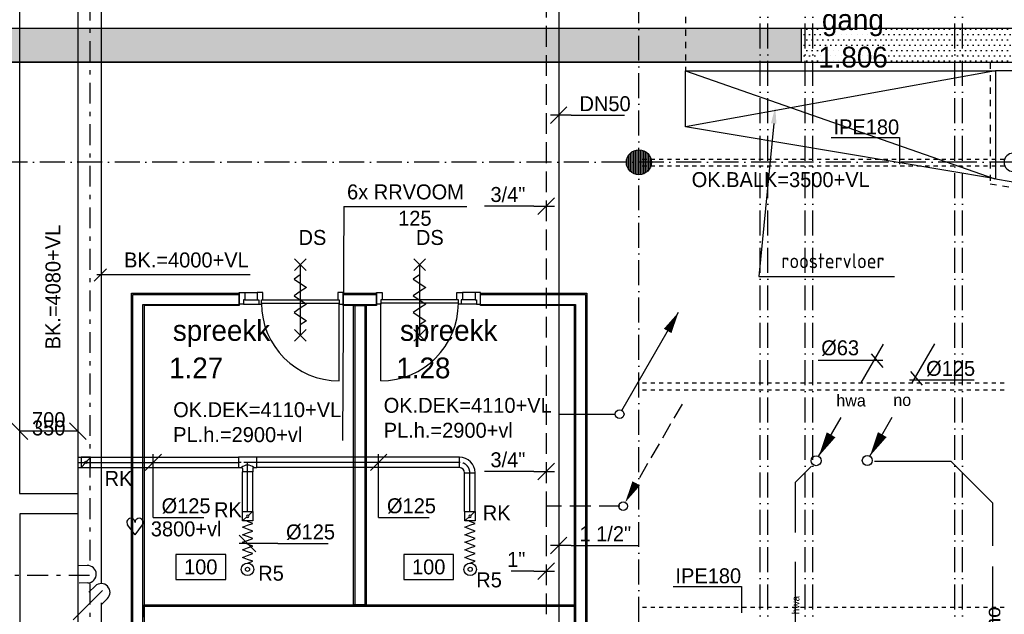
# Model space of a CAD drawing. Extents: x -41378 to 114803, y -24080 to 82188.
# Tile 37 of 137: x 8346 to 20185, y 31988 to 39143. Entities that reach past the tile are written whole.
import ezdxf
from ezdxf.enums import TextEntityAlignment as Align

# ---------------------------------------------------------------- set-up
doc = ezdxf.new("R2010")
doc.units = 0
doc.header["$LTSCALE"] = 50
for name, pattern in [('2322001', [45, 40, -5]), ('2322105', [47, 40, -7]), ('2322107', [2000, 1000, 1000]), ('2322108', [7, 5, -2]), ('2322109', [10, 5, -2, 1, -2]), ('2322121', [2000, 1000, 1000]), ('2322122', [47, 40, -7]), ('CENTER2', [11.25, 7.5, -1.25, 1.25, -1.25]), ('CENTER4', [5, 3.125, -0.625, 0.625, -0.625]), ('DASHDOT', [9, 6, -1.5, 0, -1.5]), ('DASHED', [3, 1.5, -1.5]), ('HIDDEN', [2, 1, -1]), ('HIDDEN2', [4.7625, 3.175, -1.5875]), ('LURETOUR', [6, 4, -2])]:
    doc.linetypes.add(name, pattern=pattern)
doc.layers.get('0').update_dxf_attribs({"linetype": 'CONTINUOUS'})
doc.layers.get('DEFPOINTS').update_dxf_attribs({"linetype": 'CONTINUOUS'})
for name, color, linetype in [('AL$1----_MAATVOERING', 7, 'CONTINUOUS'), ('AL$7----_STRAMIEN', 1, 'DASHDOT'), ('AL22----_BINNENWAND', 7, 'CONTINUOUS'), ('AL23----_VLOEREN', 4, 'CONTINUOUS'), ('AL28----_KONSTRUKTIE', 3, 'CONTINUOUS'), ('AL32----_BINNENKOZ', 7, 'CONTINUOUS'), ('AL32----_DRAAIRICHTING', 1, 'CONTINUOUS'), ('AL34----_BALUSTRADES', 4, 'DASHED'), ('AL65----_BEVEILIGING', 7, 'CONTINUOUS'), ('ALXAA---_GEWBETON', 12, 'CONTINUOUS'), ('BL$4----', 7, 'CONTINUOUS'), ('BOUW', 8, 'CONTINUOUS'), ('KABELGGOOT1', 8, 'CONTINUOUS'), ('MV-BINNENKOZIJN', 1, 'CONTINUOUS'), ('WL$1----', 3, 'CONTINUOUS'), ('WL521---', 4, 'CONTINUOUS'), ('WL524---', 4, 'CONTINUOUS'), ('WL531---', 4, 'CONTINUOUS'), ('WL532---', 1, 'CONTINUOUS'), ('WL5501--', 4, 'CONTINUOUS'), ('WL561---_AANVOER', 4, 'CONTINUOUS'), ('WL561---_RETOUR', 4, 'CONTINUOUS'), ('WL570---', 3, 'CONTINUOUS'), ('WL570---_HARTLIJN', 7, 'CONTINUOUS'), ('WL570---_RETOUR', 3, 'CONTINUOUS'), ('WL570---_TOEVOER', 3, 'CONTINUOUS'), ('WM$1----', 1, 'CONTINUOUS'), ('WM521---', 1, 'CONTINUOUS'), ('WM561---', 1, 'CONTINUOUS'), ('WM570---', 1, 'CONTINUOUS')]:
    doc.layers.add(name, color=color, linetype=linetype)
doc.layers.get('0').freeze()
doc.styles.add('BURO-018', font='BUROFONT.shx', dxfattribs={"height": 90})
doc.styles.add('BURO-025', font='BUROFONT.shx', dxfattribs={"height": 250})
doc.styles.get("Standard").update_dxf_attribs({"font": 'ISOCP'})
pattern_1 = [(0, (0, 200000), (31.75, 63.5), [0, -63.5])]

# ---------------------------------------------------------------- blocks, each defined once
blk = doc.blocks.new('LU-ORNAM-969610')
at = {"color": 0, "linetype": 'CONTINUOUS'}
for radius in [75, 25]:
    blk.add_circle((0, 0), radius, dxfattribs=at)
blk = doc.blocks.new('LU-1D-K-7D')
at = {"color": 0, "linetype": 'CONTINUOUS'}
for p, q in [((-0.5, 62.5), (0.5, 62.5)), ((-0.5, -62.5), (0.5, -62.5))]:
    blk.add_line(p, q, dxfattribs=at)
at = {"layer": 'WL570---_HARTLIJN', "linetype": 'CENTER2'}
blk.add_line((-0.5, 0), (0.5, 0), dxfattribs=at)
blk = doc.blocks.new('LU-1D-F-7D203')
at = {"color": 0, "linetype": 'CONTINUOUS'}
for p, q in [((-258, 0), (-250, 0)), ((-250, 0), (-227, 62)), ((-227, 62), (-205, 0)), ((-205, 0), (-182, -62)), ((-182, -62), (-159, 0)), ((-159, 0), (-136, 62)), ((-136, 62), (-114, 0)), ((-114, 0), (-91, -62)), ((-91, -62), (-68, 0)), ((-68, 0), (-45, 62)), ((-45, 62), (-23, 0)), ((-23, 0), (0, -62)), ((0, -62), (23, 0)), ((23, 0), (45, 62)), ((45, 62), (68, 0)), ((68, 0), (91, -62)), ((91, -62), (114, 0)), ((114, 0), (136, 62)), ((136, 62), (159, 0)), ((159, 0), (182, -62)), ((182, -62), (205, 0)), ((205, 0), (227, 62)), ((227, 62), (250, 0)), ((250, 0), (258, 0))]:
    blk.add_line(p, q, dxfattribs=at)
blk = doc.blocks.new('LU-1D-KL-7D70')
at = {"color": 0, "linetype": 'CONTINUOUS'}
for p, q in [((-56, 62), (-56, -62)), ((56, 62), (-56, 62)), ((47, 52), (9, 10)), ((56, -62), (56, 62)), ((-56, -62), (56, -62)), ((-9, -10), (-47, -52))]:
    blk.add_line(p, q, dxfattribs=at)
blk.add_circle((0, 0), 14.1, dxfattribs=at)
blk = doc.blocks.new('LU-1D-B-1-7D5A7D')
at = {"color": 0, "linetype": 'CONTINUOUS'}
for p, q in [((-62.5, 125), (62.5, 125)), ((-125, 62.5), (-125, -62.5))]:
    blk.add_line(p, q, dxfattribs=at)
for radius in [62.5, 187.5]:
    blk.add_arc((-125, 125), radius, 270, 0, dxfattribs=at)
at = {"layer": 'WL570---_HARTLIJN', "linetype": 'CENTER4'}
blk.add_arc((-125, 125), 125, 270, 0, dxfattribs=at)
blk = doc.blocks.new('LU-1D-T-5A-7D7D5ADA73')
at = {"color": 0, "linetype": 'CONTINUOUS'}
for p, q in [((-72, 62), (-109, 62)), ((-109, 62), (-109, -62)), ((-62, 72), (-62, 115)), ((-62, 115), (62, 115)), ((62, 72), (62, 115)), ((109, 62), (72, 62)), ((109, -62), (109, 62)), ((-109, -62), (109, -62))]:
    blk.add_line(p, q, dxfattribs=at)
at = {"color": 0, "linetype": 'CONTINUOUS', "flags": 128}
for points in [[(-72, 62, 0.02182), (-71, 63, 0.037214), (-71, 63, 0.006436), (-69, 63, 0.02182), (-69, 63, 0.02182), (-68, 63, 0.02182), (-68, 64, 0.02182), (-67, 64, 0.02182), (-66, 65, 0.02182), (-65, 65, 0.02182), (-65, 66, 0.02182), (-64, 67, 0.02182), (-64, 68, 0.02182), (-63, 68, 0.02182), (-63, 69, 0.02182), (-63, 69, 0.006436), (-63, 71, 0.037214), (-63, 71, 0.02182), (-62, 72)], [(62, 72, 0.02182), (63, 71, 0.037214), (63, 71, 0.006436), (63, 69, 0.02182), (63, 69, 0.02182), (63, 68, 0.02182), (64, 68, 0.02182), (64, 67, 0.02182), (65, 66, 0.02182), (65, 65, 0.02182), (66, 65, 0.02182), (67, 64, 0.02182), (68, 64, 0.02182), (68, 63, 0.02182), (69, 63, 0.02182), (69, 63, 0.006436), (71, 63, 0.037214), (71, 63, 0.02182), (72, 62)]]:
    blk.add_lwpolyline(points, format="xyb", dxfattribs=at)
at = {"color": 0, "linetype": 'CONTINUOUS'}
blk.add_arc((0, 135), 103, 225, 315, dxfattribs=at)
at = {"layer": 'WL570---_HARTLIJN', "linetype": 'CENTER4'}
for p, q in [((-109, 0), (109, 0)), ((0, 115), (0, 0))]:
    blk.add_line(p, q, dxfattribs=at)
blk = doc.blocks.new('LU-ORND')
at = {"color": 0, "linetype": 'CONTINUOUS'}
for p, q in [((-3, 1.5), (-3, -1.5)), ((3, 1.5), (-3, 1.5)), ((3, -1.5), (3, 1.5)), ((-3, -1.5), (3, -1.5))]:
    blk.add_line(p, q, dxfattribs=at)
blk = doc.blocks.new('*U64', base_point=(12131, 33816))
at = {"layer": 'WM570---', "linetype": 'CONTINUOUS'}
for p, q in [((12231, 33916), (12032, 33717)), ((12131, 33154), (12131, 33916)), ((12131, 33154), (12738, 33154))]:
    blk.add_line(p, q, dxfattribs=at)
at = {"layer": 'WM570---', "linetype": 'CONTINUOUS', "style": 'BURO-018'}
blk.add_text('%%c125', height=180, dxfattribs=at).set_placement((12231, 33204))
blk = doc.blocks.new('*U65', base_point=(9952, 33816))
at = {"layer": 'WM570---', "linetype": 'CONTINUOUS'}
for p, q in [((10052, 33916), (9853, 33717)), ((9952, 33154), (9952, 33916)), ((9952, 33154), (10559, 33154))]:
    blk.add_line(p, q, dxfattribs=at)
at = {"layer": 'WM570---', "linetype": 'CONTINUOUS', "style": 'BURO-018'}
blk.add_text('%%c125', height=180, dxfattribs=at).set_placement((10052, 33204))
blk = doc.blocks.new('*U68', base_point=(11087, 32840))
at = {"layer": 'WM570---', "linetype": 'CONTINUOUS'}
for p, q in [((10987, 32940), (11186, 32740)), ((11449, 32840), (10987, 32840)), ((11449, 32840), (12056, 32840))]:
    blk.add_line(p, q, dxfattribs=at)
at = {"layer": 'WM570---', "linetype": 'CONTINUOUS', "style": 'BURO-018'}
blk.add_text('%%c125', height=180, dxfattribs=at).set_placement((11549, 32890))
blk = doc.blocks.new('*U88', base_point=(8371, 37662))
at = {"layer": 'WM570---', "linetype": 'CONTINUOUS'}
for p, q in [((7922, 37762), (8121, 37563)), ((8721, 37662), (8021, 37662)), ((8622, 37762), (8821, 37563))]:
    blk.add_line(p, q, dxfattribs=at)
at = {"layer": 'WM570---', "linetype": 'CONTINUOUS', "style": 'BURO-018'}
for s, p in [('700', (8371, 37712)), ('350', (8371, 37612))]:
    blk.add_text(s, height=180, dxfattribs=at).set_placement(p, align=Align.CENTER)
blk = doc.blocks.new('LDV3')
at = {"color": 0, "linetype": 'CONTINUOUS'}
for p, q in [((4.5, 7.794), (6.75, 11.691)), ((0.25, 0.433), (2.5, 4.33))]:
    blk.add_line(p, q, dxfattribs=at)
blk.add_lwpolyline([(0.25, 0.433, 0, 1, 0), (1.5, 2.598, 1, 1, 0)], format="xyseb", dxfattribs=at)
blk.add_circle((0, 0), 0.5, dxfattribs=at)
at = {"color": 0, "linetype": 'CONTINUOUS', "style": 'BURO-018'}
blk.add_attdef('LD_TEXT1', text='', height=1.8, dxfattribs=at).set_placement((3.5, 6.062), align=Align.MIDDLE)
blk = doc.blocks.new('LU-2D-K-2BC')
at = {"color": 0, "linetype": 'CONTINUOUS'}
for p, q in [((-0.5, 350), (0.5, 350)), ((-0.5, -350), (0.5, -350))]:
    blk.add_line(p, q, dxfattribs=at)
blk = doc.blocks.new('*U265', base_point=(14827, 37993))
at = {"color": 0, "linetype": 'CONTINUOUS'}
for p, q in [((14927, 38093), (14727, 37893)), ((14977, 37993), (14727, 37993)), ((14977, 37993), (15617, 37993))]:
    blk.add_line(p, q, dxfattribs=at)
at = {"color": 0, "linetype": 'CONTINUOUS', "style": 'BURO-018'}
blk.add_text('DN50', height=180, dxfattribs=at).set_placement((15077, 38043))
blk = doc.blocks.new('*U266', base_point=(14677, 36900))
at = {"color": 0, "linetype": 'CONTINUOUS'}
for p, q in [((14777, 37000), (14577, 36800)), ((14527, 36900), (13937, 36900)), ((14527, 36900), (14777, 36900))]:
    blk.add_line(p, q, dxfattribs=at)
at = {"color": 0, "linetype": 'CONTINUOUS', "style": 'BURO-018'}
blk.add_text('3/4"', height=180, dxfattribs=at).set_placement((14427, 36950), align=Align.RIGHT)
blk = doc.blocks.new('*U267', base_point=(14677, 29492))
at = {"color": 0, "linetype": 'CONTINUOUS'}
for p, q in [((14527, 29492), (13937, 29492)), ((14527, 29492), (14777, 29492)), ((14777, 29592), (14577, 29392))]:
    blk.add_line(p, q, dxfattribs=at)
at = {"color": 0, "linetype": 'CONTINUOUS', "style": 'BURO-018'}
blk.add_text('3/4"', height=180, dxfattribs=at).set_placement((14427, 29542), align=Align.RIGHT)
blk = doc.blocks.new('LDV1107')
at = {"color": 0, "linetype": 'CONTINUOUS'}
blk.add_line((0.25, 0.43), (6.75, 11.69), dxfattribs=at)
blk.add_lwpolyline([(6.75, 11.69, 0, 1, 0), (5.5, 9.53, 1, 1, 0)], format="xyseb", dxfattribs=at)
blk.add_circle((0, 0), 0.5, dxfattribs=at)
blk = doc.blocks.new('LDV3108')
at = {"color": 0, "linetype": 'CONTINUOUS'}
for p, q in [((6.75, 11.69), (5.81, 10.07)), ((5.44, 9.42), (4.5, 7.79)), ((4.13, 7.14), (3.19, 5.52)), ((2.81, 4.87), (1.88, 3.25)), ((1.5, 2.6), (0.56, 0.97))]:
    blk.add_line(p, q, dxfattribs=at)
blk.add_lwpolyline([(0.25, 0.43, 0, 1, 0), (1.5, 2.6, 1, 1, 0)], format="xyseb", dxfattribs=at)
blk.add_circle((0, 0), 0.5, dxfattribs=at)
blk = doc.blocks.new('HART')
at = {"color": 1}
for q in [(-39.7, 52.4), (39.7, 52.4)]:
    blk.add_line((0, 0), q, dxfattribs=at)
for centre, start, end in [((-22.1, 65.7), 0, 217.1867), ((22.1, 65.7), 322.8133, 180)]:
    blk.add_arc(centre, 22.1, start, end, dxfattribs=at)
blk = doc.blocks.new('LDS')
at = {"color": 0, "linetype": 'CONTINUOUS'}
for p, q in [((0, 1), (1, 1)), ((0, -1), (1, -1))]:
    blk.add_line(p, q, dxfattribs=at)
blk.add_arc((0, 0), 1, 90, 270, dxfattribs=at)
blk = doc.blocks.new('*U268', base_point=(14677, 25857))
at = {"color": 0, "linetype": 'CONTINUOUS'}
for p, q in [((14777, 25957), (14577, 25757)), ((14527, 25857), (14257, 25857)), ((14527, 25857), (14777, 25857))]:
    blk.add_line(p, q, dxfattribs=at)
at = {"color": 0, "linetype": 'CONTINUOUS', "style": 'BURO-018'}
blk.add_text('1"', height=180, dxfattribs=at).set_placement((14427, 25907), align=Align.RIGHT)
blk = doc.blocks.new('*U269', base_point=(14827, 28993))
at = {"color": 0, "linetype": 'CONTINUOUS'}
for p, q in [((14927, 29093), (14727, 28893)), ((14977, 28993), (14727, 28993)), ((14977, 28993), (15787, 28993))]:
    blk.add_line(p, q, dxfattribs=at)
at = {"color": 0, "linetype": 'CONTINUOUS', "style": 'BURO-018'}
blk.add_text('1 1/2"', height=180, dxfattribs=at).set_placement((15077, 29043))
blk = doc.blocks.new('2322001-5')
at = {"layer": 'WM$1----', "color": 0, "style": 'BURO-018'}
blk.add_text('no', height=180, rotation=90, dxfattribs=at).set_placement((20048, 31946), align=Align.MIDDLE)
blk = doc.blocks.new('2322122-2')
at = {"layer": 'WM521---', "color": 0, "style": 'BURO-018'}
blk.add_text('hwa', height=90, rotation=90, dxfattribs=at).set_placement((17675, 32100), align=Align.MIDDLE)

msp = doc.modelspace()

# ---------------------------------------------------------------- hatches: boundary and pattern name
at = {"layer": 'KABELGGOOT1'}
h = msp.add_hatch(dxfattribs=at)
h.set_pattern_fill('DOTS', color=256, scale=40, style=0)
h.set_pattern_definition(pattern_1)
h.paths.add_polyline_path([(17747.3, 38636.6), (17747.3, 39037.2), (7610.8, 39037.2), (7610.8, 38636.6)])
h = msp.add_hatch(dxfattribs=at)
h.set_pattern_fill('DOTS', color=256, scale=40, style=0)
h.set_pattern_definition(pattern_1)
h.paths.add_polyline_path([(19514.1, 39038.5), (17753.1, 39038.5), (17753.1, 38633.4), (19514.1, 38633.6)])
h = msp.add_hatch(dxfattribs=at)
h.set_pattern_fill('DOTS', color=256, scale=40, style=0)
h.set_pattern_definition(pattern_1)
h.paths.add_polyline_path([(23428.7, 39038.5), (20972.8, 39038.5), (20972.8, 38633.8), (23428.7, 38634.1)])
h.paths.add_polyline_path([(20972.8, 39038.5), (19514.1, 39038.5), (19514.1, 38633.6), (20972.8, 38633.8)])

# ---------------------------------------------------------------- linework, layer by layer
at = {"layer": 'AL$1----_MAATVOERING', "color": 8}
for p, q in [((17412.2, 37893.1), (17231.7, 36052.8)), ((17231.7, 36052.8), (18864.2, 36052.8))]:
    msp.add_line(p, q, dxfattribs=at)
msp.add_solid([(17379, 37896.4), (17431.7, 38092.2), (17445.4, 37889.9)], dxfattribs=at)
at = {"layer": 'AL$7----_STRAMIEN', "color": 1}
for p, q in [((19691, 37427.3), (-1873.3, 37427.3)), ((54064.3, 37427.3), (19691, 37427.3))]:
    msp.add_line(p, q, dxfattribs=at)
msp.add_lwpolyline([(15791, 24247), (15791, 64727.3)], dxfattribs=at)
at = {"layer": 'AL$7----_STRAMIEN'}
for points in [[(17250, 10891), (17250, 48830.7)], [(17341, 10891), (17341, 48830.7)], [(17791, 10891), (17791, 48830.7)], [(17882, 10891), (17882, 48830.7)], [(19591, 10891), (19591, 48830.7)], [(19682, 10891), (19682, 48830.7)]]:
    msp.add_lwpolyline(points, dxfattribs=at)
at = {"layer": 'AL22----_BINNENWAND', "color": 8}
for p, q in [((9691, 31811.1), (9691, 35852.3)), ((9691, 35852.3), (10985.7, 35852.3)), ((10985.7, 35852.3), (10985.7, 35702.3)), ((12236.7, 35852.3), (12636.7, 35852.3)), ((12236.7, 35702.3), (12236.7, 35852.3)), ((12636.7, 35852.3), (12636.7, 35702.3)), ((13887.7, 35852.3), (15166, 35852.3)), ((13887.7, 35702.3), (13887.7, 35852.3)), ((15166, 35852.3), (15166, 31852.3)), ((10985.7, 35702.3), (9841, 35702.3)), ((9841, 35702.3), (9841, 31811.1)), ((12636.7, 35702.3), (12236.7, 35702.3)), ((12361.7, 32102.3), (12361.7, 35702.3)), ((12361.7, 35702.3), (12511.7, 35702.3)), ((12511.7, 35702.3), (12511.7, 32102.3)), ((15016, 35702.3), (13887.7, 35702.3)), ((15016, 31852.3), (15016, 35702.3)), ((9841, 32102.3), (15016, 32102.3)), ((9841, 31952.3), (9841, 32102.3)), ((12511.7, 32102.3), (12361.7, 32102.3)), ((15016, 32102.3), (15016, 31952.3))]:
    msp.add_line(p, q, dxfattribs=at)
at = {"layer": 'AL22----_BINNENWAND', "color": 8, "linetype": 'CONTINUOUS'}
for p, q in [((9706, 31811.1), (9706, 35837.3)), ((9706, 35837.3), (10985.7, 35837.3)), ((12236.7, 35837.3), (12636.7, 35837.3)), ((13887.7, 35837.3), (15151, 35837.3)), ((15151, 35837.3), (15151, 31597.7)), ((9826, 31811.1), (9826, 35717.3)), ((9826, 35717.3), (10985.7, 35717.3)), ((12236.7, 35717.3), (12636.7, 35717.3)), ((12376.7, 35702.3), (12376.7, 32102.3)), ((12496.7, 35702.3), (12496.7, 32102.3)), ((13887.7, 35717.3), (15031, 35717.3)), ((15031, 35717.3), (15031, 31852.3)), ((9841, 32087.3), (15016, 32087.3))]:
    msp.add_line(p, q, dxfattribs=at)
at = {"layer": 'AL23----_VLOEREN', "color": 8}
for p, q in [((20080, 38527.3), (16351, 37855.7)), ((16351, 38527.3), (20073.1, 37229.2)), ((16351, 38527.3), (20080, 38527.3)), ((16351, 37855.7), (16351, 38527.3)), ((20080, 38527.3), (20079.9, 37228)), ((20080, 38527.3), (20079.9, 37228)), ((46193, 38527.3), (20080, 38527.3)), ((20079.9, 37228), (16351, 37855.7)), ((20079.9, 37228), (25751, 36280))]:
    msp.add_line(p, q, dxfattribs=at)
at = {"layer": 'AL28----_KONSTRUKTIE', "color": 8}
msp.add_circle((15791, 37427.3), 150, dxfattribs=at)
for start, end in [(0, 180), (180, 0)]:
    msp.add_arc((20291, 37427.3), 109.5, start, end, dxfattribs=at)
at = {"layer": 'AL32----_BINNENKOZ', "color": 8, "linetype": 'HIDDEN2'}
for p, q in [((20080, 38527.3), (20079.9, 37228)), ((46262.5, 38526.5), (20080, 38527.3)), ((20080, 38527.3), (20080, 38527.3))]:
    msp.add_line(p, q, dxfattribs=at)
at = {"layer": 'AL32----_BINNENKOZ', "color": 8}
for p, q in [((20080.1, 37228), (25751, 36280)), ((10985.7, 35720.3), (10985.7, 35859.3)), ((10985.7, 35859.3), (11052.7, 35859.3)), ((11052.7, 35771.3), (11035.7, 35771.3)), ((11035.7, 35771.3), (11035.7, 35720.3)), ((11052.7, 35859.3), (11052.7, 35771.3)), ((11052.7, 35859.3), (11202.7, 35859.3)), ((11052.7, 35771.3), (11202.7, 35771.3)), ((11269.7, 35859.3), (11202.7, 35859.3)), ((11202.7, 35859.3), (11202.7, 35771.3)), ((11202.7, 35771.3), (11219.7, 35771.3)), ((11219.7, 35771.3), (11219.7, 35720.3)), ((11252.7, 35771.3), (12186.7, 35771.3)), ((11252.7, 35720.3), (11252.7, 35771.3)), ((11252.7, 35771.3), (11269.7, 35771.3)), ((11269.7, 35771.3), (11269.7, 35859.3)), ((12236.7, 35859.3), (12169.7, 35859.3)), ((12169.7, 35859.3), (12169.7, 35771.3)), ((12169.7, 35771.3), (12186.7, 35771.3)), ((12186.7, 35771.3), (12186.7, 35720.3)), ((12236.7, 35720.3), (12236.7, 35859.3)), ((12636.7, 35720.3), (12636.7, 35859.3)), ((12636.7, 35859.3), (12703.7, 35859.3)), ((13620.7, 35771.3), (12686.7, 35771.3)), ((12703.7, 35771.3), (12686.7, 35771.3)), ((12686.7, 35771.3), (12686.7, 35720.3)), ((12703.7, 35859.3), (12703.7, 35771.3)), ((13603.7, 35771.3), (13603.7, 35859.3)), ((13603.7, 35859.3), (13670.7, 35859.3)), ((13620.7, 35771.3), (13603.7, 35771.3)), ((13620.7, 35720.3), (13620.7, 35771.3)), ((13670.7, 35771.3), (13653.7, 35771.3)), ((13653.7, 35771.3), (13653.7, 35720.3)), ((13670.7, 35859.3), (13670.7, 35771.3)), ((13820.7, 35859.3), (13670.7, 35859.3)), ((13820.7, 35771.3), (13670.7, 35771.3)), ((13887.7, 35859.3), (13820.7, 35859.3)), ((13820.7, 35859.3), (13820.7, 35771.3)), ((13820.7, 35771.3), (13837.7, 35771.3)), ((13837.7, 35771.3), (13837.7, 35720.3)), ((13887.7, 35720.3), (13887.7, 35859.3)), ((11035.7, 35720.3), (10985.7, 35720.3)), ((11035.7, 35720.3), (11219.7, 35720.3)), ((11219.7, 35720.3), (11252.7, 35720.3)), ((11219.7, 35720.3), (11252.7, 35720.3)), ((11252.7, 35731.3), (12186.7, 35731.3)), ((12186.7, 35720.3), (12236.7, 35720.3)), ((12686.7, 35720.3), (12636.7, 35720.3)), ((13620.7, 35731.3), (12686.7, 35731.3)), ((13653.7, 35720.3), (13620.7, 35720.3)), ((13653.7, 35720.3), (13620.7, 35720.3)), ((13837.7, 35720.3), (13653.7, 35720.3)), ((13837.7, 35720.3), (13887.7, 35720.3))]:
    msp.add_line(p, q, dxfattribs=at)
at = {"layer": 'AL32----_DRAAIRICHTING', "color": 8}
for p, q in [((12186.7, 34797.3), (12186.7, 35731.3)), ((12686.7, 34797.3), (12686.7, 35731.3))]:
    msp.add_line(p, q, dxfattribs=at)
for centre, start, end in [((12186.7, 35731.3), 180, 270), ((12686.7, 35731.3), 270, 360)]:
    msp.add_arc(centre, 934, start, end, dxfattribs=at)
at = {"layer": 'AL34----_BALUSTRADES', "color": 8}
for p, q in [((16351, 42025.8), (16351, 38527.3)), ((46283, 38627.3), (20016.9, 38627.3)), ((20016.9, 38627.3), (20016.9, 37167.6)), ((16351, 38527.3), (20080, 38527.3)), ((20016.9, 37167.6), (34029.7, 34814.7))]:
    msp.add_line(p, q, dxfattribs=at)
at = {"layer": 'AL65----_BEVEILIGING', "color": 8, "linetype": 'CONTINUOUS'}
for points in [[(11649.7, 36266.3), (11789.7, 36126.3)], [(11789.7, 36266.3), (11649.7, 36126.3)], [(13083.7, 36266.3), (13223.7, 36126.3)], [(13223.7, 36266.3), (13083.7, 36126.3)], [(11719.7, 36196.3), (11719.7, 35346.3)], [(13153.7, 36196.3), (13153.7, 35346.3)], [(11719.7, 36071.3), (11644.7, 36021.3), (11794.7, 35921.3), (11719.7, 35871.3)], [(13153.7, 36071.3), (13078.7, 36021.3), (13228.7, 35921.3), (13153.7, 35871.3)], [(11719.7, 35871.3), (11644.7, 35821.3), (11794.7, 35721.3), (11719.7, 35671.3)], [(13153.7, 35871.3), (13078.7, 35821.3), (13228.7, 35721.3), (13153.7, 35671.3)], [(11719.7, 35671.3), (11644.7, 35621.3), (11794.7, 35521.3), (11719.7, 35471.3)], [(13153.7, 35671.3), (13078.7, 35621.3), (13228.7, 35521.3), (13153.7, 35471.3)], [(11649.7, 35416.3), (11789.7, 35276.3)], [(11789.7, 35416.3), (11649.7, 35276.3)], [(13083.7, 35416.3), (13223.7, 35276.3)], [(13223.7, 35416.3), (13083.7, 35276.3)]]:
    msp.add_lwpolyline(points, dxfattribs=at)
at = {"layer": 'ALXAA---_GEWBETON', "color": 8}
for p, q in [((15691, 37315.5), (15691, 37539.1)), ((15711, 37300.4), (15711, 37554.2)), ((15731, 37289.9), (15731, 37564.8)), ((15751, 37282.8), (15751, 37571.9)), ((15771, 37278.7), (15771, 37576)), ((15791, 37277.3), (15791, 37577.3)), ((15811, 37278.7), (15811, 37576)), ((15831, 37282.8), (15831, 37571.9)), ((15851, 37289.9), (15851, 37564.8)), ((15871, 37300.4), (15871, 37554.2)), ((15891, 37315.5), (15891, 37539.1)), ((15651, 37373.5), (15651, 37481.2)), ((15671, 37337.3), (15671, 37517.3)), ((15911, 37337.3), (15911, 37517.3)), ((15931, 37373.5), (15931, 37481.2))]:
    msp.add_line(p, q, dxfattribs=at)
at = {"layer": 'DEFPOINTS', "color": 8, "linetype": 'BYBLOCK'}
for p in [(15791, 38527.3), (16351, 38527.3)]:
    msp.add_point(p, dxfattribs=at)
at = {"layer": 'KABELGGOOT1'}
for p, q in [((31471.6, 39038.5), (7679.8, 39038.5)), ((7205.8, 38632.1), (57870.6, 38638.3))]:
    msp.add_line(p, q, dxfattribs=at)
msp.add_lwpolyline([(7610.8, 38636.6), (17747.3, 38636.6), (17747.3, 39037.2), (7610.8, 39037.2)], close=True, dxfattribs=at)
at = {"layer": 'MV-BINNENKOZIJN'}
for p, q in [((18103.5, 37724), (18925.4, 37724)), ((18925.4, 37724), (18925.4, 37406)), ((16203.2, 32323.2), (17025.1, 32323.2)), ((17025.1, 32323.2), (17025.1, 32005.2))]:
    msp.add_line(p, q, dxfattribs=at)
at = {"layer": 'MV-BINNENKOZIJN', "color": 2, "linetype": 'HIDDEN'}
for points in [[(20183.9, 37461.8), (15791, 37461.8)], [(20183.9, 37379.6), (15791, 37379.6)], [(20183.9, 34769), (15791, 34769)], [(20183.9, 34686.8), (15791, 34686.8)], [(20183.9, 34686.8), (15791, 34686.8)], [(20183.9, 32069), (15791, 32069)]]:
    msp.add_lwpolyline(points, dxfattribs=at)
at = {"layer": 'WL$1----', "linetype": '2322001'}
for p, q in [((18622.6, 33832.3), (19543.3, 33832.3)), ((20047.9, 14813.3), (20047.9, 33327.8))]:
    msp.add_line(p, q, dxfattribs=at)
at = {"layer": 'WL521---', "linetype": '2322122'}
msp.add_line((17674.8, 14171.4), (17674.8, 33578.5), dxfattribs=at)
at = {"layer": 'WL524---', "linetype": '2322121'}
for p, q in [((9327.3, 48858.8), (9327.3, 32357.6)), ((8988.9, 31920.4), (9343.1, 32274.5)), ((9327.3, 32125.4), (9327.3, 25331.6))]:
    msp.add_line(p, q, dxfattribs=at)
at = {"layer": 'WL531---', "linetype": '2322109'}
for p, q in [((9187.5, 49384.2), (9187.5, 32581.5)), ((9186.8, 32455.9), (2170.7, 32455.9)), ((9187.5, 32357.6), (9187.5, 25346.3))]:
    msp.add_line(p, q, dxfattribs=at)
at = {"layer": 'WL531---', "color": 3}
for p, q in [((8345, 33443.3), (9045.9, 33443.3)), ((9046.4, 33443.3), (9046.4, 33195.6)), ((9045.9, 33195.6), (8349, 33195.6))]:
    msp.add_line(p, q, dxfattribs=at)
at = {"layer": 'WL5501--', "linetype": '2322105'}
for p, q in [((17865.7, 33769.4), (17674.8, 33578.5)), ((19543.3, 33832.3), (20047.9, 33327.8))]:
    msp.add_line(p, q, dxfattribs=at)
at = {"layer": 'WL561---_AANVOER', "linetype": '2322107'}
for p, q in [((14826.9, 41351), (14826.9, 34396)), ((14826.9, 34396), (14826.9, 31447.4)), ((14826.9, 34396), (15511.5, 34396))]:
    msp.add_line(p, q, dxfattribs=at)
at = {"layer": 'WL561---_RETOUR', "linetype": '2322108'}
for p, q in [((14676.5, 40468.1), (14676.5, 33289.2)), ((15562.1, 33289.2), (14676.5, 33289.2)), ((14676.5, 33289.2), (14676.5, 31597.7))]:
    msp.add_line(p, q, dxfattribs=at)
at = {"layer": 'WM$1----'}
for p, q in [((12242.7, 36895), (12226.4, 34080.3)), ((12242.7, 36895), (13723.6, 36895)), ((17948.3, 35046.2), (18726.3, 35046.2)), ((18585, 35124), (18726.4, 34959)), ((19044.6, 34810.6), (19822.6, 34810.6)), ((19056.5, 34911.9), (19197.9, 34747))]:
    msp.add_line(p, q, dxfattribs=at)
at = {"layer": 'WM570---', "color": 1}
for p, q in [((9241, 35996.1), (9390.3, 36145.4)), ((9274.2, 36079.1), (11116.2, 36079.1))]:
    msp.add_line(p, q, dxfattribs=at)

# ---------------------------------------------------------------- block references
at = {"layer": 'WL$1----', "color": 2}
ref = msp.add_blockref('LDV3', (18538, 33839.2), dxfattribs=dict(at, xscale=120, yscale=120, zscale=120))
ref.add_attrib('LD_TEXT1', 'no', dxfattribs={"layer": '0', "color": 1, "linetype": 'CONTINUOUS', "height": 144, "style": 'BURO-018'}).set_placement((18958, 34566.7), align=Align.MIDDLE)
at = {"layer": 'WL521---', "color": 2}
ref = msp.add_blockref('LDV3', (17922.6, 33836.8), dxfattribs=dict(at, xscale=120, yscale=120, zscale=120))
ref.add_attrib('LD_TEXT1', 'hwa', dxfattribs={"layer": '0', "color": 1, "linetype": 'CONTINUOUS', "height": 144, "style": 'BURO-018'}).set_placement((18342.6, 34564.3), align=Align.MIDDLE)
at = {"layer": 'WL531---', "color": 2, "xscale": 105, "yscale": 105, "zscale": 105}
for p, rotation in [((9161.8, 32471.1), 182.0464266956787), ((9327, 32252.7), 224.0197170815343)]:
    msp.add_blockref('LDS', p, dxfattribs=dict(at, rotation=rotation))
at = {"layer": 'WL561---_AANVOER', "color": 2, "xscale": 105, "yscale": 105, "zscale": 105}
msp.add_blockref('LDV1107', (15559.8, 34397.1), dxfattribs=at)
at = {"layer": 'WL561---_RETOUR', "color": 2, "xscale": 105, "yscale": 105, "zscale": 105}
msp.add_blockref('LDV3108', (15601.6, 33290.7), dxfattribs=at)
at = {"layer": 'WL570---_RETOUR', "linetype": 'LURETOUR', "xscale": 1931.335626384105}
msp.add_blockref('LU-1D-K-7D', (10012, 33816.4), dxfattribs=at)
at = {"layer": 'WL570---_RETOUR', "linetype": 'CONTINUOUS'}
msp.add_blockref('LU-1D-KL-7D70', (9142, 33816.4), dxfattribs=at)
at = {"layer": 'WL570---_RETOUR', "linetype": 'LURETOUR'}
for name, p, rotation in [('LU-1D-T-5A-7D7D5ADA73', (11086.7, 33816.4), 180), ('LU-1D-B-1-7D5A7D', (13758.8, 33816.4), 90)]:
    msp.add_blockref(name, p, dxfattribs=dict(at, rotation=rotation))
for name, p, xscale, rotation in [('LU-1D-K-7D', (12414.8, 33816.4), 2437.983247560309, 180), ('LU-1D-K-7D', (11086.7, 33463.2), 475.6981526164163, 90), ('LU-1D-K-7D', (13758.8, 33458.4), 465.9981526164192, 90), ('LU-2D-K-2BC', (8696.6, 30237.7), 5917.362908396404, 270), ('LU-1D-F-7D203', (11086.7, 32854.9), -1, 270), ('LU-1D-F-7D203', (13758.8, 32854.9), -1, 270)]:
    msp.add_blockref(name, p, dxfattribs=dict(at, xscale=xscale, rotation=rotation))
at = {"layer": 'WL570---_RETOUR', "linetype": 'CONTINUOUS', "xscale": -1, "rotation": 270}
for p in [(11086.7, 33168.9), (13758.8, 33168.9)]:
    msp.add_blockref('LU-1D-KL-7D70', p, dxfattribs=at)
at = {"layer": 'WL570---_RETOUR'}
for p in [(11085.4, 32529.3), (13763.4, 32529.3)]:
    msp.add_blockref('LU-ORNAM-969610', p, dxfattribs=at)
at = {"layer": 'WL570---_TOEVOER', "linetype": 'CONTINUOUS', "xscale": 13324.02832386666, "rotation": 270}
msp.add_blockref('LU-2D-K-2BC', (8695, 40105.3), dxfattribs=at)
at = {"layer": 'WM$1----'}
msp.add_blockref('2322001-5', (0, 0), dxfattribs=at)
at = {"layer": 'WM521---'}
msp.add_blockref('2322122-2', (0, 0), dxfattribs=at)
at = {"layer": 'WM561---'}
for name, p in [('*U265', (14826.9, 37992.8)), ('*U266', (14676.5, 36899.9)), ('*U267', (14676.5, 33708)), ('*U269', (14826.9, 32817.5)), ('*U268', (14676.5, 32508.8))]:
    msp.add_blockref(name, p, dxfattribs=at)
at = {"layer": 'WM570---'}
for name, p in [('*U88', (8695, 34191.3)), ('*U65', (9952.2, 33816.4)), ('*U64', (12662.3, 33816.4)), ('*U68', (11086.7, 32840.1))]:
    msp.add_blockref(name, p, dxfattribs=at)
at = {"layer": 'WM570---', "xscale": 2.25, "yscale": 2.25, "zscale": 2.25}
msp.add_blockref('HART', (9733.3, 32946.7), dxfattribs=at)
at = {"layer": 'WM570---', "color": 1}
ref = msp.add_blockref('LU-ORND', (10523, 32559.4), dxfattribs=dict(at, xscale=100, yscale=100, zscale=100))
ref.add_attrib('LU_TEXT1', '100', dxfattribs={"layer": '0', "color": 1, "linetype": 'CONTINUOUS', "height": 180, "style": 'BURO-018'}).set_placement((10523, 32559.4), align=Align.MIDDLE)
ref = msp.add_blockref('LU-ORND', (13264.1, 32559.4), dxfattribs=dict(at, xscale=100, yscale=100, zscale=100))
ref.add_attrib('LU_TEXT1', '100', dxfattribs={"layer": '0', "color": 1, "linetype": 'CONTINUOUS', "height": 180, "style": 'BURO-018'}).set_placement((13264.1, 32559.4), align=Align.MIDDLE)

# ---------------------------------------------------------------- texts
at = {"layer": 'BL$4----', "color": 8}
msp.add_text('roostervloer', height=180, dxfattribs=at).set_placement((17504.7, 36152.8))
at = {"layer": 'BOUW', "style": 'BURO-025'}
for s, p in [('gang', (17992.5, 39018.5)), ('1.806', (17947.7, 38567.7)), ('spreekk', (10187.5, 35279)), ('spreekk', (12919.5, 35279)), ('1.27', (10142.7, 34828.2)), ('1.28', (12874.7, 34828.2))]:
    msp.add_text(s, height=250, dxfattribs=at).set_placement(p)
at = {"layer": 'BOUW', "color": 1, "style": 'BURO-018'}
for s, p in [('IPE180', (18131.1, 37762.8)), ('OK.BALK=3500+VL', (16426.1, 37129)), ('DS', (11698.9, 36432.7)), ('DS', (13110.7, 36432.7)), ('OK.DEK=4110+VL', (12722.9, 34413.3)), ('OK.DEK=4110+VL', (10191.6, 34360.7)), ('PL.h.=2900+vl', (10191.6, 34060.7)), ('PL.h.=2900+vl', (12722.9, 34113.3)), ('IPE180', (16230.8, 32362))]:
    msp.add_text(s, height=180, dxfattribs=at).set_placement(p)
at = {"layer": 'WL531---', "color": 1, "style": 'BURO-018'}
msp.add_text('BK.=4080+VL', height=180, rotation=90, dxfattribs=at).set_placement((8835.9, 35176.4))
at = {"layer": 'WL532---', "color": 1, "style": 'BURO-018'}
msp.add_text('BK.=4000+VL', height=180, dxfattribs=at).set_placement((9601.2, 36162.5))
at = {"layer": 'WL570---', "color": 1, "style": 'BURO-018'}
for s, p in [('6x RRVOOM', (12282.4, 36981.3)), ('125', (12896.6, 36663.7))]:
    msp.add_text(s, height=180, dxfattribs=at).set_placement(p)
at = {"layer": 'WL570---_RETOUR', "color": 1, "style": 'BURO-018'}
for p in [(9366.5, 33533.7), (10682.8, 33157.3), (13914.4, 33119.1)]:
    msp.add_text('RK', height=180, dxfattribs=at).set_placement(p)
at = {"layer": 'WL570---_TOEVOER', "color": 1, "style": 'BURO-018'}
for p in [(11214.2, 32393.4), (13835.7, 32313.2)]:
    msp.add_text('R5', height=180, dxfattribs=at).set_placement(p)
at = {"layer": 'WM$1----', "color": 1, "style": 'BURO-018'}
for s, p in [('%%C63', (17983.7, 35105.2)), ('%%C125', (19245, 34857.7))]:
    msp.add_text(s, height=180, dxfattribs=at).set_placement(p)
at = {"layer": 'WM570---', "color": 1, "style": 'BURO-018'}
msp.add_text('3800+vl', height=180, dxfattribs=at).set_placement((9922.7, 32926.6))

doc.saveas('drawing.dxf')
